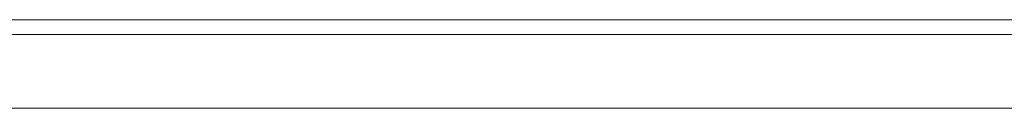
# Model space of a CAD drawing. Header units: millimetres. Extents: x 12388 to 56229, y -202 to 7369.
# Tile 76 of 88: x 21545 to 21679, y 4410 to 4422. Entities that reach past the tile are written whole.
import ezdxf

# ---------------------------------------------------------------- set-up
doc = ezdxf.new("R2010")
doc.units = ezdxf.units.MM
doc.header["$LTSCALE"] = 40

# ---------------------------------------------------------------- blocks, each defined once
blk = doc.blocks.new('view cc')
at = {"linetype": 'Continuous', "lineweight": 15}
for p, q in [((20992.26, 4422.34), (21678.26, 4422.34)), ((20992.26, 4422.34), (21968.26, 4422.34)), ((20992.26, 4422.34), (21968.26, 4422.34)), ((20970.26, 4420.34), (21990.26, 4420.34)), ((21680.26, 4410.34), (21280.26, 4410.34))]:
    blk.add_line(p, q, dxfattribs=at)

msp = doc.modelspace()

# ---------------------------------------------------------------- block references
msp.add_blockref('view cc', (0, 0))

doc.saveas('drawing.dxf')
